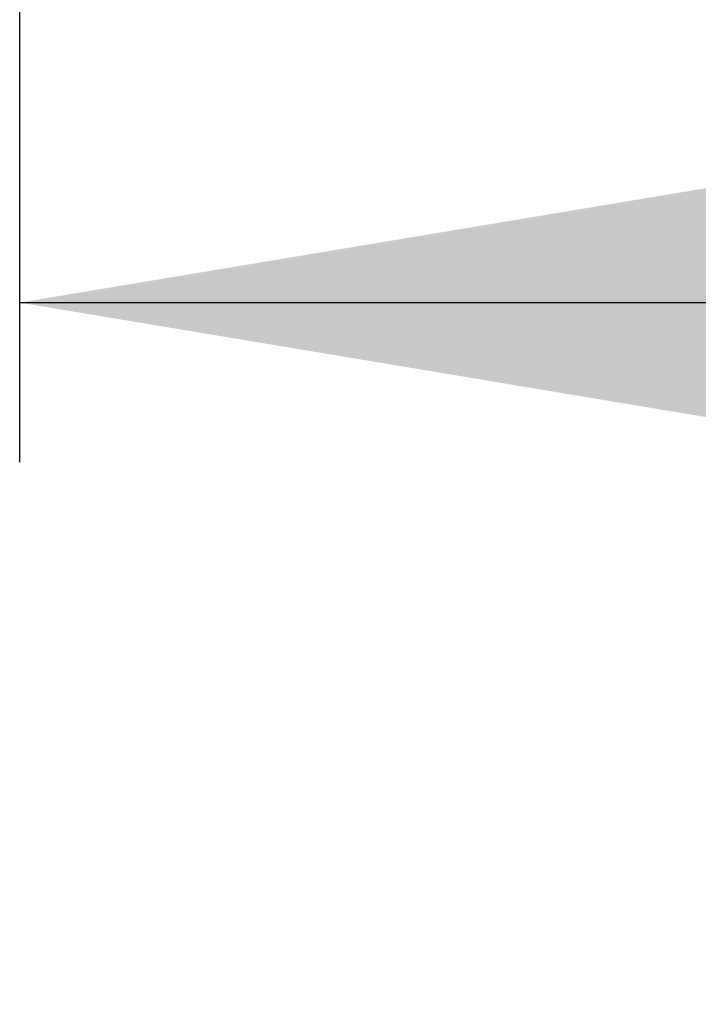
# Model space of a CAD drawing. Header units: millimetres. Extents: x 0 to 420, y 0 to 297.
# Tile 64 of 103: x 285.7 to 287.69, y 181.9 to 184.79. Entities that reach past the tile are written whole.
import ezdxf

# ---------------------------------------------------------------- set-up
doc = ezdxf.new("R2010")
doc.units = ezdxf.units.MM
doc.layers.add('QUOTE', color=174, linetype='Continuous')
doc.styles.add('SLDTEXTSTYLE3', font='TXT', dxfattribs={"width": 0.75})
doc.dimstyles.new('SLDDIMSTYLE0', dxfattribs={"dimtxt": 3, "dimasz": 3, "dimexe": 0, "dimexo": 0.0625, "dimgap": 0.75, "dimtad": 1, "dimdec": 0, "dimlfac": 15.901878, "dimrnd": 1e-09, "dimzin": 12, "dimdsep": 46, "dimtxsty": 'SLDTEXTSTYLE3', "dimsah": 1, "dimcen": 0.09, "dimadec": 0, "dimazin": 3, "dimtfac": 1, "dimtdec": 3, "dimtofl": 0, "dimtmove": 0, "dimatfit": 3, "dimfxl": 0, "dimfrac": 2, "dimtolj": 1, "dimtzin": 12, "dimarcsym": 0})

# ---------------------------------------------------------------- blocks, each defined once
blk = doc.blocks.new('_D')
at = {"layer": 'QUOTE'}
for p, q in [((285.6999, 183.4944), (285.6999, 185.963)), ((326.5756, 183.4944), (326.5756, 185.963)), ((285.6999, 183.963), (326.5756, 183.963))]:
    blk.add_line(p, q, dxfattribs=at)
for points in [[(285.6999, 183.963), (288.6999, 183.463), (288.6999, 184.463)], [(326.5756, 183.963), (323.5756, 184.463), (323.5756, 183.463)]]:
    blk.add_solid(points, dxfattribs=at)
at = {"layer": 'QUOTE', "insert": (302.8128, 187.8302), "char_height": 3, "attachment_point": 1, "style": 'SLDTEXTSTYLE3'}
blk.add_mtext('650', dxfattribs=at)

msp = doc.modelspace()

# ---------------------------------------------------------------- dimensions: what is measured, and where the dimension line sits
at = {"layer": 'QUOTE'}
dim = msp.add_linear_dim(base=(326.57561, 183.96304), p1=(285.69994, 181.49436), p2=(326.57561, 181.49436), dimstyle='SLDDIMSTYLE0', dxfattribs=at)
dim.commit()
dim.dimension.update_dxf_attribs({"geometry": '_D', "text_midpoint": (306.13777, 183.96304), "dimtype": 160})

doc.saveas('drawing.dxf')
